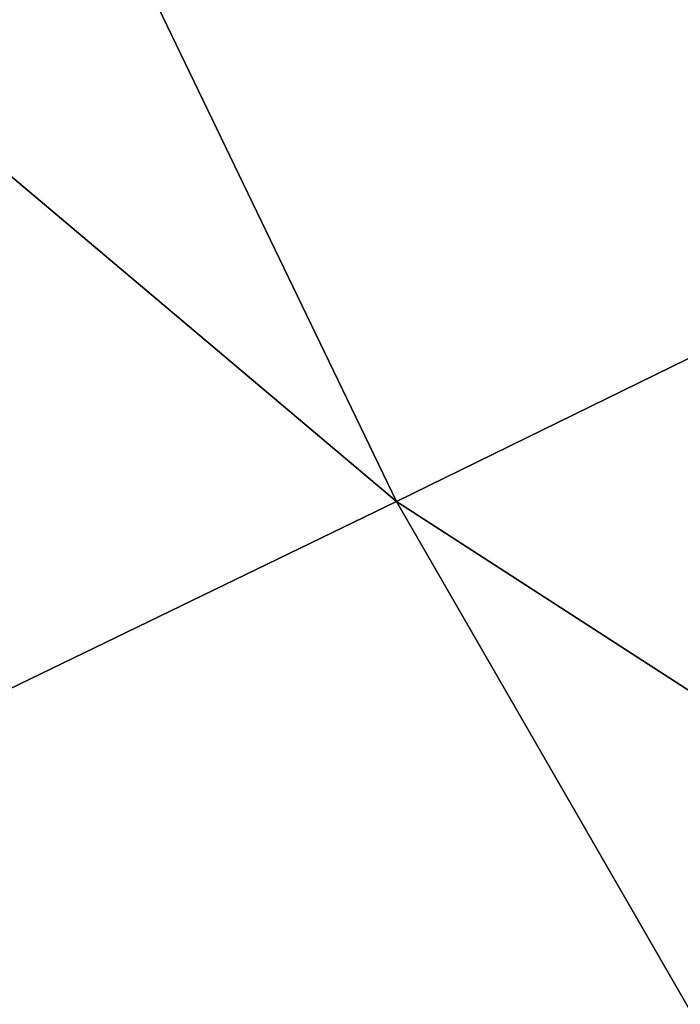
# Model space of a CAD drawing. Header units: millimetres. Extents: x 26 to 326, y -150 to 150.
# Tile 252 of 256: x 170.19039 to 170.19642, y -4.25298 to -4.24398. Entities that reach past the tile are written whole.
import ezdxf

# ---------------------------------------------------------------- set-up
doc = ezdxf.new("R2010")
doc.units = ezdxf.units.MM
doc.header["$LTSCALE"] = 25.4
doc.layers.get('0').update_dxf_attribs({"true_color": 0xff5454})

# ---------------------------------------------------------------- blocks, each defined once
blk = doc.blocks.new('Z_o_enie AMALFI_8381_8380 pm 1.STL')
at = {"color": 18, "true_color": 0x000000}
mesh = blk.add_polyface(dxfattribs=at)
corners = [(170.3945312, -4.1498866, 364.9934692), (170.0028534, -3.8514376, 364.4299927), (170.1938324, -4.2483864, 364.4247742), (170.2109833, -3.7684028, 364.9984741)]
mesh.append_faces([[corners[k] for k in face] for face in [(0, 1, 2), (1, 0, 3)]], dxfattribs={"vtx0": -1, "color": 18})
mesh = blk.add_polyface(dxfattribs=at)
corners = [(170.1938324, -4.2483864, 364.4247742), (169.8123932, -3.9262214, 363.8188171), (170.0101776, -4.3373265, 363.8134155), (170.0028534, -3.8514376, 364.4299927)]
mesh.append_faces([[corners[k] for k in face] for face in [(0, 1, 2), (1, 0, 3)]], dxfattribs={"vtx0": -1, "color": 18})
mesh = blk.add_polyface(dxfattribs=at)
corners = [(170.6047516, -4.5142035, 364.9887085), (170.1938324, -4.2483864, 364.4247742), (170.4125671, -4.6274724, 364.4198303), (170.3945312, -4.1498866, 364.9934692)]
mesh.append_faces([[corners[k] for k in face] for face in [(0, 1, 2), (1, 0, 3)]], dxfattribs={"vtx0": -1, "color": 18})
mesh = blk.add_polyface(dxfattribs=at)
corners = [(170.4125671, -4.6274724, 364.4198303), (170.0101776, -4.3373265, 363.8134155), (170.2367249, -4.7299309, 363.8082886), (170.1938324, -4.2483864, 364.4247742)]
mesh.append_faces([[corners[k] for k in face] for face in [(0, 1, 2), (1, 0, 3)]], dxfattribs={"vtx0": -1, "color": 18})

msp = doc.modelspace()

# ---------------------------------------------------------------- block references
at = {"color": 0}
msp.add_blockref('Z_o_enie AMALFI_8381_8380 pm 1.STL', (0, 0), dxfattribs=at)

doc.saveas('drawing.dxf')
